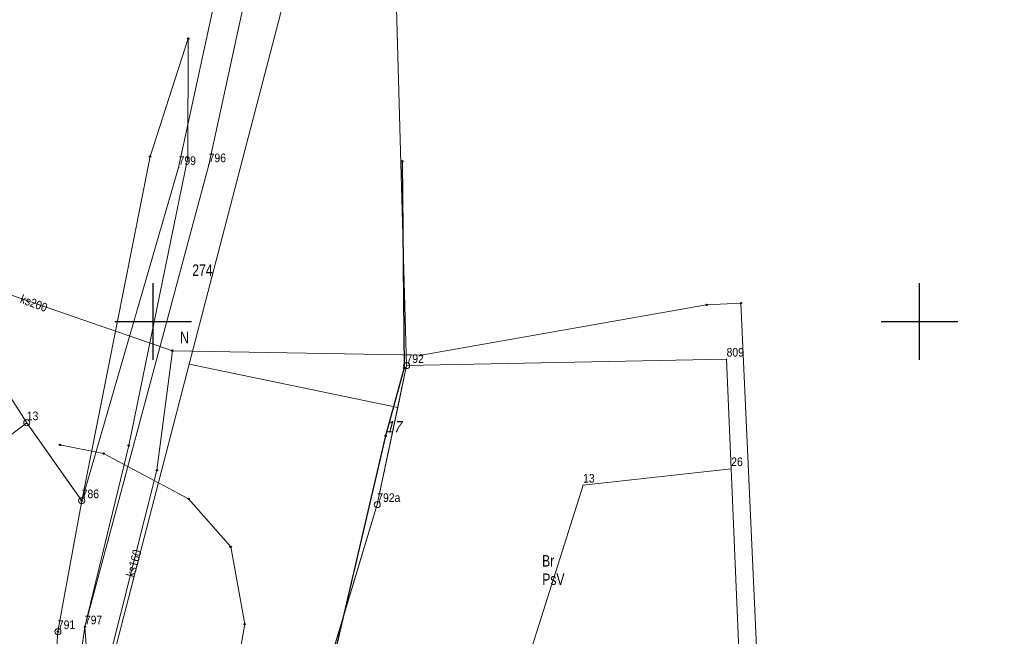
# Model space of a CAD drawing. Header units: metres. Extents: x 5548743 to 5556416, y 5707500 to 5714000.
# Tile 32 of 244: x 5551283 to 5551411, y 5711559 to 5711639. Entities that reach past the tile are written whole.
import ezdxf
from ezdxf.enums import TextEntityAlignment as Align

# ---------------------------------------------------------------- set-up
doc = ezdxf.new("R2010")
doc.units = ezdxf.units.M
doc.linetypes.add('219-1000', pattern=[0])
doc.layers.get('0').update_dxf_attribs({"color": 2, "lineweight": 5})
doc.styles.get("Standard").update_dxf_attribs({"font": 'Working1250', "width": 0.75})
doc.linetypes.add('902-1000', pattern='A,5,0,[1,ksztalty.shx,S=1,R=0,X=0,Y=0],5', length=10)

# ---------------------------------------------------------------- blocks, each defined once
blk = doc.blocks.new('203')
at = {"linetype": 'Continuous', "lineweight": 0}
h = blk.add_hatch(color=0, dxfattribs=at)
edge = h.paths.add_edge_path()
edge.add_arc((0, 0), 0.09, 0, 360)
blk = doc.blocks.new('202')
at = {"color": 0, "linetype": 'Continuous', "lineweight": 0}
blk.add_circle((0, 0), 0.4, dxfattribs=at)
blk = doc.blocks.new('PIKIETAW1891')
at = {"color": 0}
blk.add_circle((0, 0), 0.09, dxfattribs=at)
blk = doc.blocks.new('RAMKA1000K')
at = {"color": 0}
for p, q in [((100, 95), (100, 105)), ((200, 95), (200, 105)), ((95, 100), (105, 100)), ((195, 100), (205, 100))]:
    blk.add_line(p, q, dxfattribs=at)

msp = doc.modelspace()

# ---------------------------------------------------------------- linework, layer by layer
at = {"layer": '217-kontur klasyfikacyjny', "color": 3, "linetype": 'CONTINUOUS', "lineweight": 18, "flags": 128}
for points in [[(5551283.49, 5711586.78), (5551263.92, 5711617.28)], [(5551304.7, 5711594.43), (5551294.31, 5711554.49)], [(5551331.91, 5711588.79), (5551304.7, 5711594.43)], [(5551333.05, 5711594.25), (5551331.91, 5711588.79)], [(5551374.82, 5711595.08), (5551333.05, 5711594.25)], [(5551375.42, 5711580.79), (5551374.82, 5711595.08)], [(5551329.23, 5711576.11), (5551331.91, 5711588.79)], [(5551331.91, 5711588.79), (5551329.23, 5711576.11)], [(5551288.55, 5711579.6), (5551283.49, 5711586.78)], [(5551376.8, 5711547.83), (5551375.42, 5711580.79)], [(5551290.66, 5711576.6), (5551288.55, 5711579.6)], [(5551287.55, 5711559.52), (5551290.66, 5711576.6)], [(5551322.51, 5711553.85), (5551329.23, 5711576.11)], [(5551329.23, 5711576.11), (5551322.51, 5711553.85)], [(5551285.89, 5711535.06), (5551287.55, 5711559.52)]]:
    msp.add_lwpolyline(points, dxfattribs=at)
at = {"layer": '218-kontur użytku gruntowego', "color": 3, "linetype": 'CONTINUOUS', "lineweight": 18, "flags": 128}
for points in [[(5551321.21, 5711684.74), (5551307.23, 5711620.45)], [(5551307.23, 5711620.45), (5551321.21, 5711684.74)], [(5551311.17, 5711619.3), (5551324.93, 5711672.06)], [(5551309.08, 5711646.78), (5551303.31, 5711620.09)], [(5551303.31, 5711620.09), (5551290.66, 5711576.6)], [(5551307.23, 5711620.45), (5551291.08, 5711560.15)], [(5551291.08, 5711560.15), (5551307.23, 5711620.45)], [(5551304.7, 5711594.43), (5551311.17, 5711619.3)], [(5551283.49, 5711586.78), (5551263.92, 5711617.28)], [(5551294.31, 5711554.49), (5551304.7, 5711594.43)], [(5551304.7, 5711594.43), (5551294.31, 5711554.49)], [(5551331.91, 5711588.79), (5551304.7, 5711594.43)], [(5551333.05, 5711594.25), (5551331.91, 5711588.79)], [(5551374.82, 5711595.08), (5551333.05, 5711594.25)], [(5551375.42, 5711580.79), (5551374.82, 5711595.08)], [(5551329.23, 5711576.11), (5551331.91, 5711588.79)], [(5551331.91, 5711588.79), (5551329.23, 5711576.11)], [(5551288.55, 5711579.6), (5551283.49, 5711586.78)], [(5551376.8, 5711547.83), (5551375.42, 5711580.79)], [(5551290.66, 5711576.6), (5551288.55, 5711579.6)], [(5551287.55, 5711559.52), (5551290.66, 5711576.6)], [(5551290.66, 5711576.6), (5551287.55, 5711559.52)], [(5551322.51, 5711553.85), (5551329.23, 5711576.11)], [(5551329.23, 5711576.11), (5551322.51, 5711553.85)], [(5551285.89, 5711535.06), (5551287.55, 5711559.52)], [(5551287.55, 5711559.52), (5551285.89, 5711535.06)], [(5551291.08, 5711560.15), (5551291.76, 5711550.67)], [(5551291.76, 5711550.67), (5551291.08, 5711560.15)]]:
    msp.add_lwpolyline(points, dxfattribs=at)
at = {"layer": '219-działka ewidencyjna', "color": 7, "linetype": '219-1000', "lineweight": 18, "flags": 128}
for points in [[(5551329.98, 5711703.12), (5551333.05, 5711594.25)], [(5551321.21, 5711684.74), (5551307.23, 5711620.45)], [(5551309.08, 5711646.78), (5551303.31, 5711620.09)], [(5551303.31, 5711620.09), (5551290.66, 5711576.6)], [(5551307.23, 5711620.45), (5551291.08, 5711560.15)], [(5551329.23, 5711576.11), (5551333.05, 5711594.25)], [(5551333.05, 5711594.25), (5551374.82, 5711595.08)], [(5551374.82, 5711595.08), (5551375.42, 5711580.79)], [(5551283.49, 5711586.78), (5551265.41, 5711573.16)], [(5551283.49, 5711586.78), (5551290.66, 5711576.6)], [(5551375.42, 5711580.79), (5551356.09, 5711578.64)], [(5551375.42, 5711580.79), (5551376.8, 5711547.83)], [(5551348.96, 5711556.1), (5551356.09, 5711578.64)], [(5551287.55, 5711559.52), (5551290.66, 5711576.6)], [(5551310.01, 5711512.44), (5551329.23, 5711576.11)], [(5551287.55, 5711559.52), (5551285.89, 5711535.06)], [(5551291.08, 5711560.15), (5551291.76, 5711550.67)]]:
    msp.add_lwpolyline(points, dxfattribs=at)
at = {"layer": 'ogrodzenie trwałe', "color": 7, "linetype": '902-1000', "lineweight": 25, "flags": 128}
msp.add_lwpolyline([(5551332.5, 5711620.92), (5551332.75, 5711593.94), (5551330.32, 5711585.07), (5551323.34, 5711555.26), (5551316.95, 5711535.61), (5551310.08, 5711512.56)], dxfattribs=at)
at = {"layer": 'przewód kanalizacyjny', "color": 34, "linetype": 'CONTINUOUS', "lineweight": 18, "flags": 128}
for points in [[(5551248.99, 5711626.03), (5551264.5, 5711613.67), (5551273.27, 5711606.28), (5551302.49, 5711596.19), (5551334.97, 5711595.59), (5551372.21, 5711602.16), (5551376.68, 5711602.39), (5551379.2, 5711547.02), (5551371.73, 5711524.35), (5551421.06, 5711509.2), (5551418.45, 5711480.42), (5551415.44, 5711457.21), (5551432.89, 5711435.52), (5551428.39, 5711415), (5551432.87, 5711392.48), (5551435.75, 5711372.47)], [(5551293.96, 5711529.45), (5551290.88, 5711532.73), (5551292.57, 5711549.33), (5551300.47, 5711580.59), (5551302.49, 5711596.19)]]:
    msp.add_lwpolyline(points, dxfattribs=at)
at = {"layer": 'przewód wodociągowy', "color": 5, "linetype": 'CONTINUOUS', "lineweight": 18, "flags": 128}
msp.add_lwpolyline([(5551480.77, 5711401.27), (5551476.97, 5711450.75), (5551447.65, 5711451.64), (5551446.91, 5711451.66), (5551445.16, 5711451.7), (5551427.94, 5711451.91), (5551417.18, 5711450.36), (5551417.17, 5711450.58), (5551416.28, 5711464.79), (5551415.48, 5711465.84), (5551403.09, 5711480.25), (5551404.15, 5711480.46), (5551388.98, 5711501.01), (5551338.01, 5711525.36), (5551334.95, 5711526.78), (5551317.77, 5711533.04), (5551308.62, 5711535.46), (5551308.67, 5711537.37), (5551309.39, 5711546.08), (5551311.94, 5711560.48), (5551310.1, 5711570.58), (5551304.61, 5711576.85), (5551293.52, 5711582.76), (5551287.82, 5711583.9)], dxfattribs=at)
at = {"layer": 'rów przydrożny (poligon)', "color": 7, "linetype": 'CONTINUOUS', "lineweight": 18, "flags": 128}
msp.add_lwpolyline([(5551304.57, 5711636.91), (5551299.58, 5711621.52), (5551290.66, 5711576.6), (5551287.55, 5711559.52), (5551285.89, 5711535.06), (5551284.34, 5711527.5), (5551286.71, 5711527.22), (5551290.49, 5711544.78), (5551291.76, 5711550.67), (5551290.31, 5711555), (5551291.08, 5711560.15), (5551296.8, 5711583.82), (5551304.53, 5711621.39)], close=True, dxfattribs=at)

# ---------------------------------------------------------------- block references
at = {"layer": '202-punkt graniczny', "color": 7, "linetype": 'CONTINUOUS', "lineweight": 18}
for p in [(5551333.05, 5711594.25), (5551283.49, 5711586.78), (5551290.66, 5711576.6), (5551329.23, 5711576.11), (5551287.55, 5711559.52)]:
    msp.add_blockref('202', p, dxfattribs=at)
at = {"layer": '203-punkt graniczny', "color": 7, "linetype": 'CONTINUOUS', "lineweight": 18}
for p in [(5551303.31, 5711620.09), (5551307.23, 5711620.45), (5551374.82, 5711595.08), (5551375.42, 5711580.79), (5551356.09, 5711578.64), (5551291.08, 5711560.15)]:
    msp.add_blockref('203', p, dxfattribs=at)
at = {"layer": 'Punkt roboczy BDOT GESUT K1', "color": 6, "linetype": 'CONTINUOUS', "lineweight": 18}
for p in [(5551304.57, 5711636.91), (5551299.58, 5711621.52), (5551304.53, 5711621.39), (5551332.5, 5711620.92), (5551372.21, 5711602.16), (5551376.68, 5711602.39), (5551302.49, 5711596.19), (5551302.49, 5711596.19), (5551334.97, 5711595.59), (5551332.75, 5711593.94), (5551330.32, 5711585.07), (5551287.82, 5711583.9), (5551296.8, 5711583.82), (5551293.52, 5711582.76), (5551300.47, 5711580.59), (5551290.66, 5711576.6), (5551304.61, 5711576.85), (5551310.1, 5711570.58), (5551311.94, 5711560.48), (5551287.55, 5711559.52), (5551291.08, 5711560.15)]:
    msp.add_blockref('PIKIETAW1891', p, dxfattribs=at)
at = {"layer": 'Wstawianie ramki sekcyjnej z opisem', "color": 7, "linetype": 'CONTINUOUS', "lineweight": 13}
msp.add_blockref('RAMKA1000K', (5551200, 5711500), dxfattribs=at)
msp.add_blockref('RAMKA1000K', (5551200, 5711500), dxfattribs=at)
msp.add_blockref('RAMKA1000K', (5551200, 5711500), dxfattribs=at)
msp.add_blockref('RAMKA1000K', (5551200, 5711500), dxfattribs=at)

# ---------------------------------------------------------------- texts
at = {"layer": '202-punkt graniczny-Atr103', "color": 7, "width": 0.9}
for s, p in [('792', (5551333.05, 5711594.25)), ('792', (5551333.05, 5711594.25)), ('13', (5551283.49, 5711586.78)), ('13', (5551283.49, 5711586.78)), ('786', (5551290.66, 5711576.6)), ('786', (5551290.66, 5711576.6)), ('792a', (5551329.23, 5711576.11)), ('792a', (5551329.23, 5711576.11)), ('791', (5551287.55, 5711559.52)), ('791', (5551287.55, 5711559.52))]:
    msp.add_text(s, height=1.125, dxfattribs=at).set_placement(p, align=Align.BOTTOM_LEFT)
at = {"layer": '203-punkt graniczny-Atr103', "color": 7, "width": 0.9}
for s, p in [('799', (5551303.31, 5711620.09)), ('799', (5551303.31, 5711620.09)), ('796', (5551307.23, 5711620.45)), ('796', (5551307.23, 5711620.45)), ('809', (5551374.82, 5711595.08)), ('809', (5551374.82, 5711595.08)), ('26', (5551375.42, 5711580.79)), ('26', (5551375.42, 5711580.79)), ('13', (5551356.09, 5711578.64)), ('13', (5551356.09, 5711578.64)), ('797', (5551291.08, 5711560.15)), ('797', (5551291.08, 5711560.15))]:
    msp.add_text(s, height=1.125, dxfattribs=at).set_placement(p, align=Align.BOTTOM_LEFT)
at = {"layer": '209-oznaczenie konturu klasyfikacyjnego', "color": 3, "linetype": 'CONTINUOUS', "lineweight": 18, "width": 0.79}
msp.add_text('PsV', height=1.5, dxfattribs=at).set_placement((5551350.76, 5711567.11), align=Align.TOP_LEFT)
at = {"layer": '210-oznaczenie konturu użytku gruntowego', "color": 3, "linetype": 'CONTINUOUS', "lineweight": 18, "width": 0.79}
for s, p in [('N', (5551303.5, 5711597.17)), ('Br', (5551350.74, 5711568.01))]:
    msp.add_text(s, height=1.5, dxfattribs=at).set_placement(p)
at = {"layer": '211-numer działki ewidencyjnej', "color": 7, "linetype": 'CONTINUOUS', "lineweight": 18, "width": 0.79}
msp.add_text('274', height=1.5, dxfattribs=at).set_placement((5551305.09, 5711607.45), align=Align.TOP_LEFT)
at = {"layer": 'przewód kanalizacyjny-Atr1', "color": 34, "width": 0.9}
for s, rotation, p in [('ks200', 339.641, (5551282.73, 5711603.01)), ('ks160', 74.511, (5551296.97, 5711566.7))]:
    msp.add_text(s, height=1.125, rotation=rotation, dxfattribs=at).set_placement(p, align=Align.MIDDLE_LEFT)
at = {"layer": 'Punkt roboczy BDOT GESUT K1-Atr103', "color": 6, "oblique": 15, "width": 0.9}
msp.add_text('17', height=1.5, dxfattribs=at).set_placement((5551330.32, 5711585.07), align=Align.BOTTOM_LEFT)

doc.saveas('drawing.dxf')
